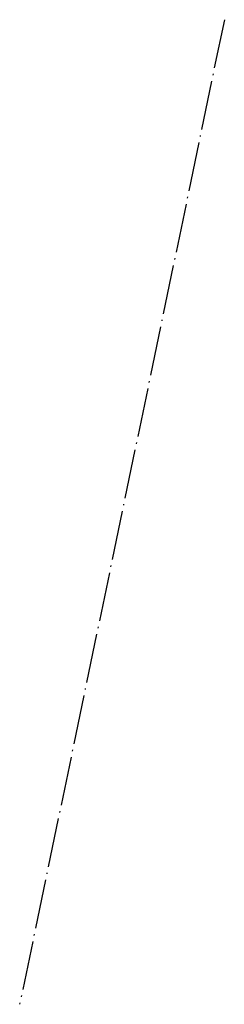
# Model space of a CAD drawing. Header units: millimetres. Extents: x 100 to 150, y 0 to 240.
import ezdxf

# ---------------------------------------------------------------- set-up
doc = ezdxf.new("R2010")
doc.units = ezdxf.units.MM
doc.linetypes.add('ET_DASH_DOT', pattern=[15.3, 12, -1.5, 0.3, -1.5])
doc.layers.add('CENTRE', color=2, linetype='ET_DASH_DOT')

msp = doc.modelspace()

# ---------------------------------------------------------------- linework, layer by layer
at = {"layer": 'CENTRE'}
msp.add_line((150, 240), (100, 0), dxfattribs=at)

doc.saveas('drawing.dxf')
